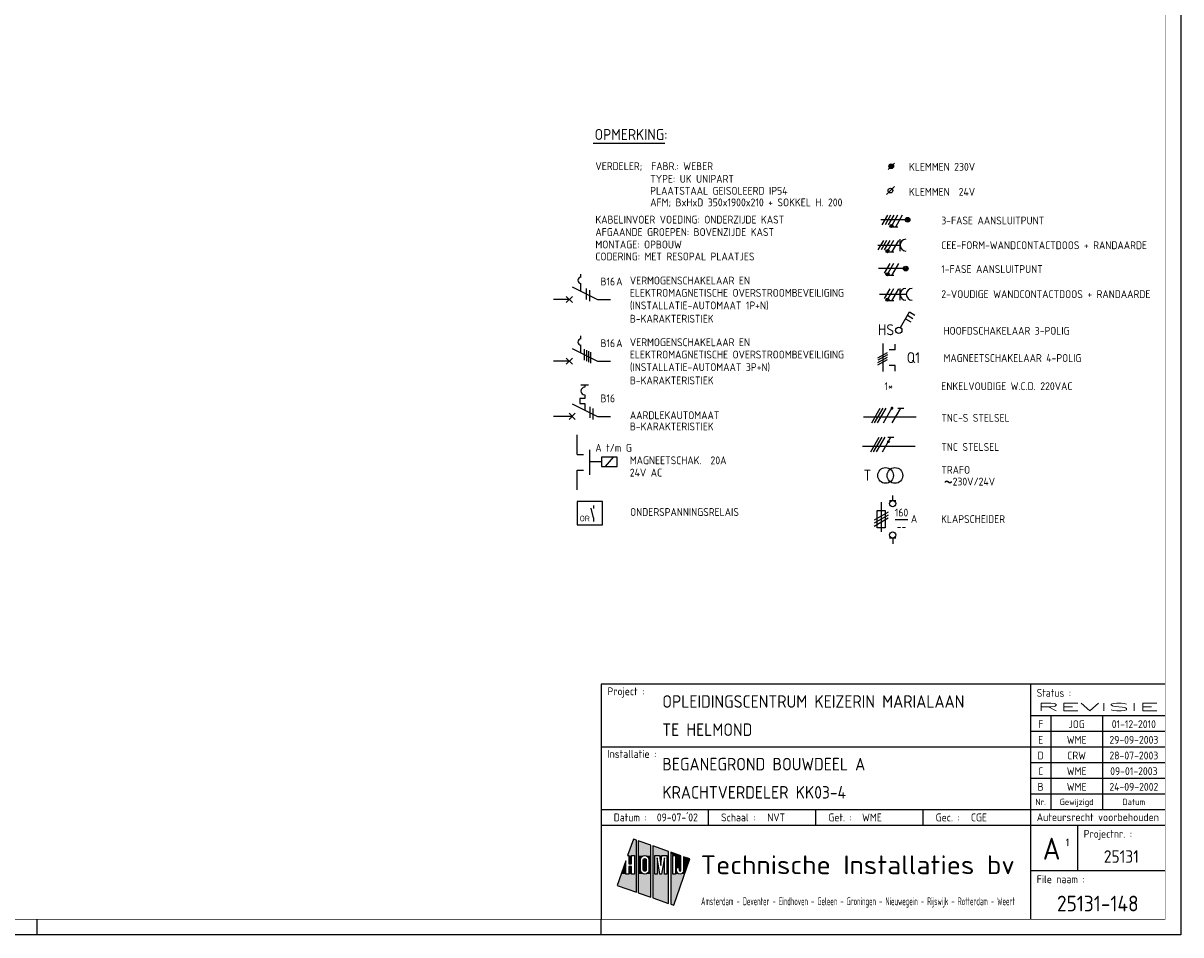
# Model space of a CAD drawing. Header units: millimetres. Extents: x 0 to 841, y 0 to 594.
# Tile 3 of 4: x 472 to 841, y 0 to 291. Entities that reach past the tile are written whole.
import ezdxf
from ezdxf.enums import TextEntityAlignment as Align

# ---------------------------------------------------------------- set-up
doc = ezdxf.new("R2010")
doc.units = ezdxf.units.MM
doc.linetypes.add('HIDDEN', pattern=[9.525, 6.35, -3.175])
doc.layers.get('0').update_dxf_attribs({"linetype": 'CONTINUOUS'})
for name, color, linetype in [('1', 7, 'CONTINUOUS'), ('40', 1, 'CONTINUOUS'), ('41', 2, 'CONTINUOUS'), ('70', 1, 'CONTINUOUS'), ('71', 2, 'CONTINUOUS'), ('EL$2B---_KADER', 4, 'CONTINUOUS'), ('LIJN025', 10, 'CONTINUOUS'), ('LIJN035', 50, 'CONTINUOUS'), ('LIJN050', 90, 'CONTINUOUS'), ('TEKST18', 210, 'CONTINUOUS'), ('TEKST25', 10, 'CONTINUOUS'), ('TEKST35', 50, 'CONTINUOUS'), ('TEKST50', 90, 'CONTINUOUS'), ('TEKST70', 130, 'CONTINUOUS')]:
    doc.layers.add(name, color=color, linetype=linetype)
doc.styles.add('5_0', font='iso.shx')
doc.styles.add('HELV', font='ISO.SHX')
doc.styles.add('ISO', font='ISO.SHX')
doc.styles.add('NEN', font='iso.shx')
doc.styles.add('ROMAND', font='romand')

# ---------------------------------------------------------------- blocks, each defined once
blk = doc.blocks.new('A1')
at = {"layer": 'LIJN025'}
for p, q in [((793, 80), (793, 5)), ((793, 70), (836, 70)), ((799.5, 70), (799.5, 40)), ((816, 70), (816, 40)), ((793, 65), (836, 65)), ((656, 60), (793, 60)), ((793, 60), (836, 60)), ((793, 55), (836, 55)), ((793, 50), (836, 50)), ((793, 45), (836, 45)), ((656, 40), (836, 40)), ((690.25, 35), (690.25, 40)), ((724.5, 35), (724.5, 40)), ((758.75, 35), (758.75, 40)), ((656, 35), (836, 35)), ((808, 35), (808, 20.5)), ((666.28, 30.55), (664.44, 25.28)), ((667.23, 30.22), (666.28, 30.55)), ((667.23, 13.64), (667.23, 30.22)), ((667.85, 30), (667.85, 13.42)), ((671.81, 28.62), (667.85, 30)), ((671.81, 12.03), (671.81, 28.62)), ((672.49, 28.38), (672.49, 11.8)), ((677.53, 26.61), (672.49, 28.38)), ((677.53, 10.03), (677.53, 26.61)), ((678.21, 26.37), (678.21, 9.79)), ((681.46, 25.24), (678.21, 26.37)), ((663.88, 23.67), (661.11, 15.78)), ((663.88, 19.41), (663.88, 23.67)), ((664.44, 25.28), (664.78, 25.28)), ((664.78, 25.28), (664.78, 22.62)), ((664.78, 22.62), (665.68, 22.62)), ((665.68, 22.62), (665.68, 25.28)), ((665.68, 25.28), (666.58, 25.28)), ((666.58, 25.28), (666.58, 19.41)), ((668.51, 23.91), (668.61, 24.43)), ((668.51, 20.8), (668.51, 23.91)), ((668.61, 24.43), (668.9, 24.86)), ((668.9, 24.86), (669.35, 25.18)), ((669.35, 25.18), (669.88, 25.28)), ((669.39, 23.89), (669.46, 24.14)), ((669.39, 20.81), (669.39, 23.89)), ((669.46, 24.14), (669.63, 24.32)), ((669.63, 24.32), (669.89, 24.39)), ((669.88, 25.28), (670.41, 25.18)), ((669.89, 24.39), (670.13, 24.32)), ((670.13, 24.32), (670.31, 24.14)), ((670.31, 24.14), (670.38, 23.89)), ((670.38, 23.89), (670.38, 20.81)), ((670.41, 25.18), (670.85, 24.88)), ((670.85, 24.88), (671.14, 24.45)), ((671.14, 24.45), (671.25, 23.91)), ((671.25, 23.91), (671.25, 20.8)), ((673.1, 25.28), (674.62, 25.28)), ((673.1, 19.41), (673.1, 25.28)), ((673.87, 24.56), (673.87, 19.41)), ((674.72, 19.41), (673.87, 24.56)), ((674.62, 25.28), (675, 22.14)), ((675, 22.14), (675.38, 25.28)), ((676.15, 24.56), (675.29, 19.41)), ((675.38, 25.28), (676.92, 25.28)), ((676.15, 19.41), (676.15, 24.56)), ((676.92, 25.28), (676.92, 19.41)), ((678.81, 25.28), (679.69, 25.28)), ((678.81, 19.41), (678.81, 25.28)), ((679.14, 9.47), (684.31, 24.24)), ((679.69, 25.28), (679.69, 19.41)), ((681.46, 20.62), (681.46, 25.24)), ((682.31, 24.94), (682.31, 20.61)), ((684.31, 24.24), (682.31, 24.94)), ((664.78, 19.41), (663.88, 19.41)), ((664.78, 21.86), (664.78, 19.41)), ((665.68, 21.86), (664.78, 21.86)), ((665.68, 19.41), (665.68, 21.86)), ((666.58, 19.41), (665.68, 19.41)), ((668.61, 20.28), (668.51, 20.8)), ((668.91, 19.82), (668.61, 20.28)), ((669.37, 19.52), (668.91, 19.82)), ((669.91, 19.41), (669.37, 19.52)), ((669.45, 20.57), (669.39, 20.81)), ((669.64, 20.38), (669.45, 20.57)), ((669.89, 20.32), (669.64, 20.38)), ((670.14, 20.38), (669.89, 20.32)), ((670.43, 19.53), (669.91, 19.41)), ((670.32, 20.56), (670.14, 20.38)), ((670.38, 20.81), (670.32, 20.56)), ((670.86, 19.83), (670.43, 19.53)), ((671.15, 20.26), (670.86, 19.83)), ((671.25, 20.8), (671.15, 20.26)), ((673.87, 19.41), (673.1, 19.41)), ((675.29, 19.41), (674.72, 19.41)), ((676.92, 19.41), (676.15, 19.41)), ((679.69, 19.41), (678.81, 19.41)), ((680.02, 21.54), (680.88, 21.54)), ((680.02, 20.61), (680.02, 21.54)), ((680.09, 20.16), (680.02, 20.61)), ((680.34, 19.76), (680.09, 20.16)), ((680.7, 19.5), (680.34, 19.76)), ((681.16, 19.41), (680.7, 19.5)), ((680.88, 21.54), (680.88, 20.62)), ((680.88, 20.62), (680.97, 20.41)), ((680.97, 20.41), (681.17, 20.33)), ((681.61, 19.5), (681.16, 19.41)), ((681.17, 20.33), (681.37, 20.41)), ((681.37, 20.41), (681.46, 20.62)), ((681.99, 19.77), (681.61, 19.5)), ((682.24, 20.17), (681.99, 19.77)), ((682.31, 20.61), (682.24, 20.17)), ((793, 20.5), (836, 20.5)), ((661.11, 15.78), (667.23, 13.64)), ((667.85, 13.42), (671.81, 12.03)), ((672.49, 11.8), (677.53, 10.03)), ((678.21, 9.79), (679.14, 9.47)), ((476, 0), (476, 5)), ((656, 0), (656, 5))]:
    blk.add_line(p, q, dxfattribs=at)
blk.add_lwpolyline([(0, 0), (0, 594), (841, 594), (841, 0)], close=True, dxfattribs=at)
for points in [[(664.44, 25.28), (666.28, 30.55), (667.23, 25.28), (667.23, 30.22)], [(667.85, 25.28), (667.85, 30), (671.81, 25.28), (671.81, 28.62)], [(672.49, 25.28), (672.49, 28.38), (677.53, 25.28), (677.53, 26.61)], [(679.69, 25.28), (678.21, 26.37), (681.46, 25.24), (678.21, 26.37)], [(678.81, 25.28), (678.21, 26.37), (679.69, 25.28), (678.21, 26.37)], [(678.21, 19.41), (678.21, 26.37), (678.81, 19.41), (678.81, 25.28)], [(662.39, 19.41), (663.88, 23.67), (663.88, 19.41), (663.88, 23.67)], [(664.78, 22.62), (664.78, 25.28), (665.68, 22.62), (665.68, 25.28)], [(666.58, 19.41), (666.58, 25.28), (667.23, 19.41), (667.23, 25.28)], [(669.35, 25.18), (667.85, 25.28), (669.88, 25.28), (667.85, 25.28)], [(668.9, 24.86), (667.85, 25.28), (669.35, 25.18), (667.85, 25.28)], [(668.61, 24.43), (667.85, 25.28), (668.9, 24.86), (667.85, 25.28)], [(667.85, 23.91), (667.85, 25.28), (668.51, 23.91), (668.61, 24.43)], [(667.85, 20.8), (667.85, 23.91), (668.51, 20.8), (668.51, 23.91)], [(669.39, 23.89), (669.46, 24.14), (670.38, 23.89), (670.31, 24.14)], [(669.39, 20.81), (669.39, 23.89), (670.38, 20.81), (670.38, 23.89)], [(669.46, 24.14), (669.63, 24.32), (670.31, 24.14), (670.13, 24.32)], [(669.63, 24.32), (669.89, 24.39), (670.13, 24.32), (669.89, 24.39)], [(670.41, 25.18), (669.88, 25.28), (670.41, 25.18), (671.81, 25.28)], [(670.85, 24.88), (670.41, 25.18), (670.85, 24.88), (671.81, 25.28)], [(671.14, 24.45), (670.85, 24.88), (671.14, 24.45), (671.81, 25.28)], [(671.25, 23.91), (671.14, 24.45), (671.81, 23.91), (671.81, 25.28)], [(671.25, 20.8), (671.25, 23.91), (671.81, 20.8), (671.81, 23.91)], [(672.49, 19.41), (672.49, 25.28), (673.1, 19.41), (673.1, 25.28)], [(673.87, 19.41), (673.87, 24.56), (674.72, 19.41), (673.87, 24.56)], [(675, 22.14), (674.62, 25.28), (675, 22.14), (675.38, 25.28)], [(675.29, 19.41), (676.15, 24.56), (676.15, 19.41), (676.15, 24.56)], [(676.92, 19.41), (676.92, 25.28), (677.53, 19.41), (677.53, 25.28)], [(679.69, 25.24), (679.69, 25.28), (681.46, 25.24)], [(679.69, 21.54), (679.69, 25.24), (681.46, 21.54), (681.46, 25.24)], [(682.31, 20.61), (682.31, 24.94), (683.04, 20.61), (684.31, 24.24)], [(661.11, 15.78), (662.39, 19.41), (667.23, 13.64), (667.23, 19.41)], [(664.78, 19.41), (664.78, 21.86), (665.68, 19.41), (665.68, 21.86)], [(667.85, 19.41), (668.51, 20.8), (667.85, 19.41), (668.61, 20.28)], [(667.85, 19.41), (667.85, 20.8), (667.85, 19.41), (668.51, 20.8)], [(667.85, 19.41), (668.61, 20.28), (667.85, 19.41), (668.91, 19.82)], [(667.85, 19.41), (668.91, 19.82), (667.85, 19.41), (669.37, 19.52)], [(667.85, 19.41), (669.37, 19.52), (667.85, 19.41), (669.91, 19.41)], [(667.85, 13.42), (667.85, 19.41), (671.81, 12.03), (671.81, 19.41)], [(669.45, 20.57), (669.39, 20.81), (670.32, 20.56), (670.38, 20.81)], [(669.64, 20.38), (669.45, 20.57), (670.14, 20.38), (670.32, 20.56)], [(669.89, 20.32), (669.64, 20.38), (669.89, 20.32), (670.14, 20.38)], [(669.91, 19.41), (670.43, 19.53), (669.91, 19.41), (671.81, 19.41)], [(670.43, 19.53), (670.86, 19.83), (670.43, 19.53), (671.81, 19.41)], [(670.86, 19.83), (671.15, 20.26), (670.86, 19.83), (671.81, 19.41)], [(671.81, 19.41), (671.15, 20.26), (671.81, 20.8), (671.25, 20.8)], [(672.49, 11.8), (672.49, 19.41), (677.53, 10.03), (677.53, 19.41)], [(678.21, 9.79), (678.21, 19.41), (679.14, 9.47), (682.62, 19.41)], [(679.69, 19.41), (679.69, 21.54), (680.02, 20.61), (680.02, 21.54)], [(679.69, 19.41), (680.02, 20.61), (679.69, 19.41), (680.09, 20.16)], [(679.69, 19.41), (680.09, 20.16), (679.69, 19.41), (680.34, 19.76)], [(679.69, 19.41), (680.34, 19.76), (679.69, 19.41), (680.7, 19.5)], [(679.69, 19.41), (680.7, 19.5), (679.69, 19.41), (681.16, 19.41)], [(680.02, 20.61), (680.02, 21.54), (680.09, 20.16), (680.02, 20.61)], [(681.46, 20.62), (680.88, 21.54), (681.46, 20.62), (681.46, 21.54)], [(681.37, 20.41), (680.88, 21.54), (681.46, 20.62), (680.88, 21.54)], [(681.17, 20.33), (680.88, 21.54), (681.37, 20.41), (680.88, 21.54)], [(680.97, 20.41), (680.88, 21.54), (681.17, 20.33), (680.88, 21.54)], [(680.88, 20.62), (680.88, 21.54), (680.97, 20.41), (680.88, 21.54)], [(681.16, 19.41), (682.62, 19.41), (681.61, 19.5), (682.62, 19.41)], [(682.62, 19.41), (681.61, 19.5), (682.62, 19.41), (681.99, 19.77)], [(682.62, 19.41), (681.99, 19.77), (683.04, 20.61), (682.24, 20.17)], [(682.24, 20.17), (682.31, 20.61), (682.24, 20.17), (683.04, 20.61)]]:
    blk.add_solid(points, dxfattribs=at)
at = {"layer": 'LIJN050'}
for p, q in [((836, 80), (656, 80)), ((656, 80), (656, 5))]:
    blk.add_line(p, q, dxfattribs=at)
at = {"layer": 'LIJN050', "const_width": 0.2}
blk.add_lwpolyline([(836, 5), (836, 589), (25, 589), (25, 5)], close=True, dxfattribs=at)
at = {"layer": 'TEKST18', "style": 'ISO'}
for s, p in [('Nr.', (796.25, 41.43)), ('Gewijzigd', (807.75, 41.43)), ('Datum', (826, 41.43))]:
    blk.add_text(s, height=2, dxfattribs=at).set_placement(p, align=Align.CENTER)
at = {"layer": 'TEKST18', "style": 'ISO', "width": 0.67468}
blk.add_text('Amsterdam - Deventer - Eindhoven - Geleen - Groningen - Nieuwegein - Rijswijk - Rotterdam - Weert', height=2.5, dxfattribs=at).set_placement((687.88, 9.47), (788, 9.47), align=Align.FIT)
at = {"layer": 'TEKST25', "style": 'ISO'}
for s, p in [('Project :', (658, 76.5)), ('Status :', (795, 76)), ('Installatie :', (658, 56.5)), ('Datum :', (660, 36.25)), ('Schaal :', (694.25, 36.25)), ('Get. :', (728.5, 36.25)), ('Gec. :', (762.75, 36.25)), ('Projectnr. :', (810, 31)), ('File naam :', (795, 16.5))]:
    blk.add_text(s, height=2.5, dxfattribs=at).set_placement(p)
at = {"layer": 'TEKST25', "style": 'ISO', "width": 1.015814}
blk.add_text('Auteursrecht voorbehouden', height=2.5, dxfattribs=at).set_placement((795, 36.3), (834, 36.3), align=Align.FIT)
at = {"layer": 'TEKST25', "style": 'ROMAND', "width": 2.899115}
blk.add_attdef('STATUS', text='', height=2.5, dxfattribs=at).set_placement((795, 71.5), (834, 71.5), align=Align.FIT)
at = {"layer": 'TEKST25', "style": 'ISO'}
for tag, p in [('E', (796.25, 66)), ('NAAM-E', (807.75, 66)), ('DATUM-E', (826, 66)), ('D', (796.25, 61)), ('NAAM-D', (807.75, 61)), ('DATUM-D', (826, 61)), ('C', (796.25, 56)), ('NAAM-C', (807.75, 56)), ('DATUM-C', (826, 56)), ('B', (796.25, 51)), ('NAAM-B', (807.75, 51)), ('DATUM-B', (826, 51)), ('A', (796.25, 46)), ('NAAM-A', (807.75, 46)), ('DATUM-A', (826, 46))]:
    blk.add_attdef(tag, text='', height=2.5, dxfattribs=at).set_placement(p, align=Align.CENTER)
for tag, p in [('DATUM', (673.75, 36.25)), ('SCHAAL', (709, 36.25)), ('GETEKEND', (739.25, 36.25)), ('GECONTOL.', (774, 36.25)), ('FORMAAT', (804.25, 28.25))]:
    blk.add_attdef(tag, p, '', height=2.5, dxfattribs=at)
at = {"layer": 'TEKST35', "style": 'ISO'}
for tag, p in [('PROJECT', (675.5, 72.5)), ('PLAATS', (675.5, 63.5)), ('INSTALLATIE-REGEL1', (675.5, 52.5)), ('INSTALLATIE-REGEL2', (675.5, 43.5))]:
    blk.add_attdef(tag, p, '', height=4, dxfattribs=at)
blk.add_attdef('PROJ.NR.', text='', height=4, dxfattribs=at).set_placement((822, 23), align=Align.CENTER)
at = {"layer": 'TEKST50', "style": 'HELV', "width": 1.169753}
blk.add_text('Technische Installaties bv', height=6, dxfattribs=at).set_placement((687.72, 19.36), (787.99, 19.36), align=Align.FIT)
at = {"layer": 'TEKST50', "style": 'ISO'}
blk.add_attdef('FILE-NAAM', text='', height=5, dxfattribs=at).set_placement((814.5, 7.5), align=Align.CENTER)
at = {"layer": 'TEKST70', "style": 'HELV'}
blk.add_text('A', height=7, dxfattribs=at).set_placement((799.75, 24), align=Align.CENTER)
blk = doc.blocks.new('T1146')
at = {"layer": '71'}
for p, q in [((-4, 0), (-4, -8)), ((0, -1.5), (-2, -1.5)), ((0, -6.5), (-2, -6.5))]:
    blk.add_line(p, q, dxfattribs=at)
blk = doc.blocks.new('RWS023', base_point=(227, 181))
at = {"layer": '40', "style": 'NEN'}
blk.add_text('~', height=5, dxfattribs=at).set_placement((223.5, 179.5))
blk = doc.blocks.new('KLAPSCHRENVOOI')
at = {"layer": '1', "color": 2}
for p, q in [((-19.2, 4.66), (-19.2, -4.84)), ((-16.5, 5.16), (-14.5, 5.16)), ((-20.45, 1.91), (-17.95, 1.91)), ((-20.45, -3.59), (-20.45, 1.91)), ((-17.95, 1.91), (-17.95, -3.59)), ((-17.95, -3.59), (-20.45, -3.59)), ((-14.5, -6.84), (-16.5, -6.84))]:
    blk.add_line(p, q, dxfattribs=at)
at = {"layer": '1', "color": 1}
for p, q in [((-16.95, 1.46), (-21.45, -1.14)), ((-16.95, 0.46), (-21.45, -2.14)), ((-16.95, -0.54), (-21.45, -3.14))]:
    blk.add_line(p, q, dxfattribs=at)
at = {"layer": '70'}
blk.add_line((-14.69, -0.96), (-10.69, -0.96), dxfattribs=at)
at = {"layer": '71'}
for centre in [(-15.5, 4.16), (-15.5, -5.84)]:
    blk.add_circle(centre, 1, dxfattribs=at)
at = {"layer": 'LIJN035'}
for p, q in [((-15.5, 5.16), (-15.5, 6.76)), ((-15.5, -6.84), (-15.5, -8.69))]:
    blk.add_line(p, q, dxfattribs=at)
at = {"layer": '40', "style": 'NEN'}
for s, p in [('160', (-12.69, 0.04)), ('--', (-12.69, -4.46))]:
    blk.add_text(s, height=2.5, dxfattribs=at).set_placement(p, align=Align.CENTER)
blk.add_text('A', height=2.5, dxfattribs=at).set_placement((-9.69, -1.96))
at = {"layer": 'TEKST25', "style": 'ISO'}
blk.add_text('KLAPSCHEIDER', height=2.5, dxfattribs=at).set_placement((-0.06, -2.04))

msp = doc.modelspace()

# ---------------------------------------------------------------- linework, layer by layer
at = {"color": 10}
for p, q in [((742.34, 163.46), (745.04, 168.15)), ((743.27, 163.46), (745.98, 168.15)), ((744.21, 163.46), (746.92, 168.15)), ((746.09, 163.46), (748.79, 168.15)), ((748.9, 163.46), (751.61, 168.15)), ((750.67, 168.15), (752.54, 168.15)), ((742.01, 154.16), (744.72, 158.85)), ((742.95, 154.16), (745.66, 158.85)), ((743.89, 154.16), (746.59, 158.85)), ((745.76, 154.16), (748.47, 158.85)), ((747.53, 158.85), (749.41, 158.85))]:
    msp.add_line(p, q, dxfattribs=at)
at = {"color": 50}
for p, q in [((739.67, 165.34), (756.55, 165.34)), ((739.35, 156.04), (756.22, 156.04))]:
    msp.add_line(p, q, dxfattribs=at)
at = {"color": 10, "const_width": 0.469}
for points in [[(748.59, 168.26, 1), (749, 168.03, 1)], [(747.45, 157.56, 1), (747.86, 157.32, 1)]]:
    msp.add_lwpolyline(points, format="xyb", close=True, dxfattribs=at)
at = {"layer": '1', "color": 1}
for p, q in [((747.35, 229.71), (745.6, 226.68)), ((748.35, 229.71), (746.6, 226.68)), ((749.35, 229.71), (747.6, 226.68)), ((750.6, 229.71), (748.88, 226.72)), ((752.1, 229.71), (749.92, 225.92)), ((746.09, 221.71), (744.34, 218.68)), ((747.09, 221.71), (745.34, 218.68)), ((748.09, 221.71), (746.34, 218.68)), ((749.34, 221.71), (747.61, 218.72)), ((750.84, 221.71), (748.65, 217.92)), ((748.09, 214.31), (746.34, 211.28)), ((749.34, 214.31), (747.61, 211.32)), ((750.84, 214.31), (748.65, 210.52)), ((748.09, 206.21), (746.34, 203.18)), ((749.34, 206.21), (747.61, 203.22)), ((750.84, 206.21), (748.65, 202.42))]:
    msp.add_line(p, q, dxfattribs=at)
at = {"layer": '1', "color": 2}
for p, q in [((646.74, 206.84), (654.78, 202.82)), ((646.74, 187.14), (654.78, 183.12)), ((650.74, 175.62), (650.74, 174.82)), ((650.74, 171.22), (649.14, 171.22)), ((649.14, 171.22), (649.14, 169.62)), ((650.74, 172.42), (650.74, 171.22)), ((646.74, 169.54), (654.78, 165.52)), ((649.14, 169.62), (650.74, 169.62)), ((650.74, 169.62), (650.74, 167.55))]:
    msp.add_line(p, q, dxfattribs=at)
at = {"layer": '1', "color": 1}
for centre in [(748.64, 226.28), (747.37, 218.28), (747.37, 210.88), (747.37, 202.78)]:
    msp.add_circle(centre, 0.5, dxfattribs=at)
at = {"layer": '1', "color": 2}
msp.add_arc((650.74, 173.62), 1.2, 90, 270, dxfattribs=at)
at = {"layer": '40'}
msp.add_line((749.57, 238.86), (747.07, 236.36), dxfattribs=at)
at = {"layer": '40', "color": 2}
msp.add_circle((748.32, 237.61), 0.75, dxfattribs=at)
at = {"layer": '70'}
for p, q in [((747.57, 244.36), (749.57, 246.36)), ((750.69, 225.92), (749.14, 225.92)), ((749.43, 217.92), (747.87, 217.92)), ((749.43, 210.52), (747.87, 210.52)), ((651.24, 206.34), (651.24, 202.84)), ((652.24, 205.84), (652.24, 202.34)), ((749.43, 202.42), (747.87, 202.42)), ((650.61, 186.95), (650.61, 183.45)), ((651.26, 186.63), (651.26, 183.13)), ((651.9, 186.31), (651.9, 182.81)), ((652.55, 185.99), (652.55, 182.49)), ((744.34, 184.18), (747.37, 185.93)), ((747.37, 185.18), (744.34, 183.43)), ((744.34, 182.68), (747.37, 184.43)), ((744.34, 181.93), (747.37, 183.68)), ((652.32, 168.52), (652.32, 165.02)), ((653.32, 168.02), (653.32, 164.52))]:
    msp.add_line(p, q, dxfattribs=at)
at = {"layer": '70', "const_width": 0.5}
for points in [[(748.39, 226.28, 1), (748.89, 226.28, 1)], [(747.12, 218.28, 1), (747.62, 218.28, 1)], [(747.12, 210.88, 1), (747.62, 210.88, 1)], [(747.12, 202.78, 1), (747.62, 202.78, 1)]]:
    msp.add_lwpolyline(points, format="xyb", close=True, dxfattribs=at)
at = {"layer": '71'}
for p, q in [((751.39, 218.31), (751.39, 222.07)), ((744.3, 220.19), (751.39, 220.19)), ((649.53, 209.96), (649.53, 210.96)), ((649.53, 205.46), (649.53, 207.96)), ((744.79, 204.51), (753.39, 204.51)), ((751.39, 202.63), (751.39, 206.39)), ((751.49, 193.86), (754.39, 198.88)), ((753.14, 196.71), (754.87, 195.71)), ((753.76, 197.79), (755.5, 196.79)), ((754.39, 198.88), (756.12, 197.88)), ((649.53, 190.26), (649.53, 191.26)), ((745.86, 188.8), (745.86, 179.8)), ((649.53, 185.76), (649.53, 188.26)), ((749.86, 186.8), (747.86, 186.8)), ((749.86, 181.8), (747.86, 181.8)), ((645.74, 166.52), (647.74, 164.52)), ((645.74, 164.52), (647.74, 166.52)), ((661.12, 152.53), (656.12, 152.53)), ((656.12, 152.53), (656.12, 149.53)), ((661.12, 149.53), (661.12, 152.53)), ((656.12, 149.53), (661.12, 149.53)), ((656.46, 138.35), (648.36, 138.35)), ((648.36, 138.35), (648.36, 130.85)), ((656.46, 130.85), (656.46, 138.35)), ((653.54, 133.11), (652.78, 136.21)), ((648.36, 130.85), (656.46, 130.85))]:
    msp.add_line(p, q, dxfattribs=at)
for centre, radius in [((748.57, 245.36), 0.75), ((748.57, 245.36), 0.5), ((748.57, 245.36), 0.25), ((753.79, 228.27), 0.75), ((753.79, 228.27), 0.5), ((753.79, 228.27), 0.25), ((753.21, 212.69), 0.75), ((753.21, 212.69), 0.5), ((753.21, 212.69), 0.25), ((750.98, 192.99), 1), ((746.76, 146.65), 2.5), ((749.76, 146.65), 2.5)]:
    msp.add_circle(centre, radius, dxfattribs=at)
for centre, radius in [((753.26, 220.19), 1.88), ((649.53, 208.96), 1), ((753.26, 204.51), 1.88), ((755.26, 204.51), 1.88), ((649.53, 189.26), 1)]:
    msp.add_arc(centre, radius, 90, 270, dxfattribs=at)
at = {"layer": 'LIJN025', "linetype": 'Continuous'}
msp.add_line((653.42, 252.78), (676.3, 252.78), dxfattribs=at)
at = {"layer": 'LIJN025', "color": 2, "linetype": 'Continuous'}
for p, q in [((644.82, 201.85), (646.8, 203.82)), ((644.82, 203.82), (646.8, 201.85)), ((644.82, 184.12), (646.8, 182.15)), ((644.82, 182.15), (646.8, 184.12))]:
    msp.add_line(p, q, dxfattribs=at)
at = {"layer": 'LIJN025', "color": 1, "linetype": 'Continuous'}
msp.add_line((657.42, 149.53), (659.93, 152.53), dxfattribs=at)
at = {"layer": 'LIJN025', "color": 2, "linetype": 'HIDDEN', "ltscale": 2.5}
msp.add_line((656.12, 151.03), (652.35, 151.03), dxfattribs=at)
at = {"layer": 'LIJN035'}
for p, q in [((753.29, 228.27), (745.21, 228.27)), ((752.71, 212.69), (744.51, 212.69)), ((645.81, 202.83), (640.74, 202.83)), ((654.78, 202.82), (658.99, 202.82)), ((749.86, 186.8), (749.86, 188.6)), ((645.81, 183.13), (640.74, 183.13)), ((654.78, 183.12), (658.99, 183.12)), ((749.86, 180), (749.86, 181.8)), ((646.75, 165.53), (640.74, 165.53)), ((654.78, 165.52), (658.99, 165.52)), ((648.35, 153.37), (648.35, 159.66)), ((648.35, 142.09), (648.35, 148.37)), ((653.54, 137.08), (653.54, 136.1)), ((653.54, 133.11), (653.54, 131.98))]:
    msp.add_line(p, q, dxfattribs=at)
at = {"layer": 'LIJN050'}
msp.add_line((649.53, 175.61), (651.93, 175.61), dxfattribs=at)

# ---------------------------------------------------------------- block references
at = {"layer": '40'}
msp.add_blockref('RWS023', (768.76, 143.45), dxfattribs=at)
at = {"layer": 'EL$2B---_KADER'}
msp.add_blockref('A1', (0, 0), dxfattribs=at).add_auto_attribs({'NAAM-E': 'JOG', 'NAAM-D': 'WME', 'NAAM-C': 'CRW', 'NAAM-B': 'WME', 'NAAM-A': 'WME', 'STATUS': 'REVISIE', 'FILE-NAAM': '25131-148', 'SCHAAL': 'NVT', 'INSTALLATIE-REGEL2': 'KRACHTVERDELER KK03-4', 'INSTALLATIE-REGEL1': 'BEGANEGROND BOUWDEEL A', 'DATUM': "09-07-'02", 'PLAATS': 'TE HELMOND', 'PROJECT': 'OPLEIDINGSCENTRUM KEIZERIN MARIALAAN', 'GETEKEND': 'WME', 'GECONTOL.': 'CGE', 'C': 'D', 'B': 'C', 'A': 'B', 'E': 'F', 'D': 'E', 'PROJ.NR.': '25131', 'DATUM-C': '28-07-2003', 'DATUM-B': '09-01-2003', 'DATUM-A': '24-09-2002', 'FORMAAT': '1', 'DATUM-E': '01-12-2010', 'DATUM-D': '29-09-2003'})
at = {"layer": 'LIJN025', "color": 2, "linetype": 'Continuous', "rotation": 180}
msp.add_blockref('T1146', (648.35, 146.87), dxfattribs=at)
at = {"layer": 'LIJN025'}
msp.add_blockref('KLAPSCHRENVOOI', (764.54, 133.52), dxfattribs=at)

# ---------------------------------------------------------------- texts
at = {"layer": '40', "style": 'NEN'}
for s, height, p in [('B16', 2.5, (655.78, 207.32)), ('A', 2.5, (660.78, 207.32)), ('B16', 2.5, (655.78, 187.62)), ('A', 2.5, (660.78, 187.62)), ('B16', 2.5, (655.78, 170.02)), ('230V/24V', 2.5, (768.16, 143.45)), ('OR', 1.8, (649.13, 132.01))]:
    msp.add_text(s, height=height, dxfattribs=at).set_placement(p)
at = {"layer": '41', "style": 'NEN'}
msp.add_text('T', height=3.5, dxfattribs=at).set_placement((742.19, 144.99), align=Align.RIGHT)
at = {"layer": 'TEKST25'}
for s, style, p in [('VERDELER;  FABR.: WEBER', 'ISO', (654.15, 244.14)), ('KLEMMEN 230V', 'ISO', (754.23, 243.94)), ('TYPE: UK UNIPART', 'ISO', (671.65, 240.09)), ('PLAATSTAAL GEISOLEERD IP54', 'ISO', (671.65, 236.29)), ('KLEMMEN  24V', 'ISO', (754.23, 235.94)), ('AFM; BxHxD 350x1900x210 + SOKKEL H. 200', 'ISO', (671.65, 232.59)), ('KABELINVOER VOEDING: ONDERZIJDE KAST', 'ISO', (654.15, 227.08)), ('3-FASE AANSLUITPUNT', 'ISO', (764.55, 226.8)), ('AFGAANDE GROEPEN: BOVENZIJDE KAST', 'ISO', (654.15, 223.12)), ('MONTAGE: OPBOUW', 'ISO', (654.15, 219.14)), ('CEE-FORM-WANDCONTACTDOOS + RANDAARDE', 'ISO', (764.55, 218.9)), ('CODERING: MET RESOPAL PLAATJES', 'ISO', (654.15, 215.32)), ('1-FASE AANSLUITPUNT', 'ISO', (764.55, 211.3)), ('VERMOGENSCHAKELAAR EN ', 'ISO', (665.15, 207.63)), ('ELEKTROMAGNETISCHE OVERSTROOMBEVEILIGING', 'ISO', (665.15, 203.7)), ('2-VOUDIGE WANDCONTACTDOOS + RANDAARDE', 'ISO', (764.55, 203.3)), ('(INSTALLATIE-AUTOMAAT 1P+N)', 'ISO', (665.15, 199.7)), ('B-KARAKTERISTIEK', 'ISO', (665.15, 195.45)), ('HOOFDSCHAKELAAR 3-POLIG', 'ISO', (765.25, 191.6)), ('VERMOGENSCHAKELAAR EN ', 'ISO', (665.15, 187.93)), ('ELEKTROMAGNETISCHE OVERSTROOMBEVEILIGING', 'ISO', (665.15, 184)), ('MAGNEETSCHAKELAAR 4-POLIG', 'ISO', (765.25, 182.9)), ('(INSTALLATIE-AUTOMAAT 3P+N)', 'ISO', (665.15, 180)), ('B-KARAKTERISTIEK', 'ISO', (665.15, 175.75)), ('1*', '5_0', (746.43, 173.89)), ('ENKELVOUDIGE W.C.D. 220VAC', 'ISO', (764.55, 173.9)), ('AARDLEKAUTOMAAT', 'ISO', (665.15, 164.63)), ('TNC-S STELSEL', 'ISO', (764.55, 163.8)), ('B-KARAKTERISTIEK', 'ISO', (665.15, 161.05)), ('A t/m G', 'ISO', (654.13, 154.24)), ('TNC STELSEL', 'ISO', (764.55, 154.5)), ('MAGNEETSCHAK.  20A', 'ISO', (665.13, 150.24)), ('24V AC', 'ISO', (665.13, 146.32)), ('TRAFO', 'ISO', (764.55, 147.2)), ('ONDERSPANNINGSRELAIS', 'ISO', (665.23, 133.74))]:
    msp.add_text(s, height=2.5, dxfattribs=dict(at, style=style)).set_placement(p)
at = {"layer": 'TEKST35', "linetype": 'HIDDEN', "style": 'ISO'}
msp.add_text('OPMERKING:', height=3.5, dxfattribs=at).set_placement((653.91, 253.77))
at = {"layer": 'TEKST35', "style": 'NEN'}
for s, p in [('HS', (744.3, 191.43)), ('Q1', (753.5, 182.53))]:
    msp.add_text(s, height=3.5, dxfattribs=at).set_placement(p)

doc.saveas('drawing.dxf')
